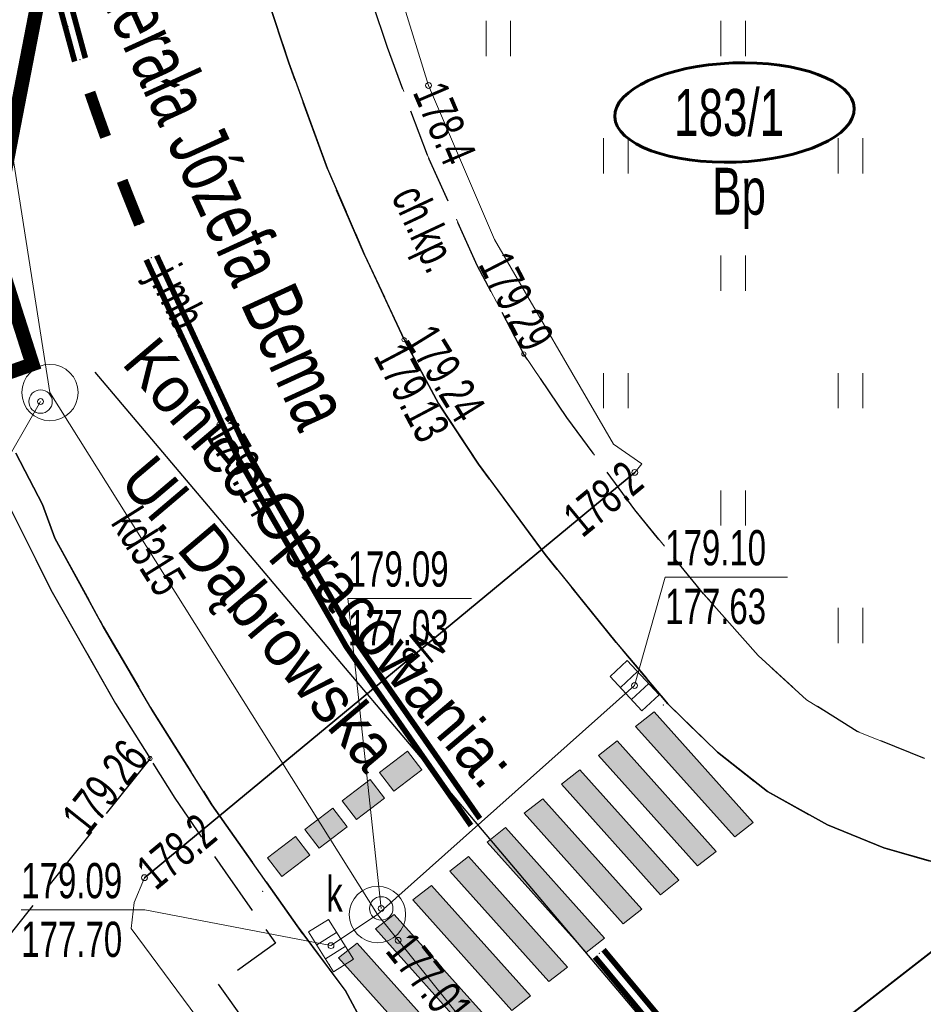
# Model space of a CAD drawing. Header units: metres. Extents: x 7429064 to 7431133, y 5709479 to 5714472.
# Tile 127 of 140: x 7429850 to 7429869, y 5710172 to 5710193. Entities that reach past the tile are written whole.
import ezdxf
from ezdxf.enums import TextEntityAlignment as Align

# ---------------------------------------------------------------- set-up
doc = ezdxf.new("R2010")
doc.units = ezdxf.units.M
for name, pattern in [('1', [0]), ('2_KTCR02', [1.5, 1, -0.5]), ('2_KTJZ01', [2, 1.5, -0.5]), ('2_KTKR01', [0]), ('2_PTTU', [1.5, 1, -0.5]), ('3_14', [1, -1]), ('3_KTCR02', [1.5, 1, -0.5]), ('3_KTJZ01', [2, 1.5, -0.5]), ('3_KTKR01', [0]), ('3_PTTU', [1.5, 1, -0.5]), ('4_SUBP02_05', [0]), ('4_SUOP03_13', [0]), ('4_SUPE_01', [0]), ('4_SUPK_01', [0]), ('7_1', [0]), ('7_SUBP02_05', [0]), ('7_SUOP03_03', [0]), ('7_SUPE_01', [0]), ('7_SUPK_01', [0]), ('ACAD_ISO03W100', [30, 12, -18]), ('HIDDEN', [0.375, 0.25, -0.125])]:
    doc.linetypes.add(name, pattern=pattern)
for name, color, linetype in [('_1_Mapa', 7, 'Continuous'), ('_1_X-REFY', 7, 'Continuous'), ('C-DROGI-SYTUACJA-ETYKIETY', 7, 'Continuous'), ('zzz.gaHSDomyslna', 7, 'Continuous')]:
    doc.layers.add(name, color=color, linetype=linetype)
for name, color, linetype, lineweight in [('_D_7_TEREN NIEZBEDNY DLA OB_BUD', 252, 'HIDDEN', 50), ('DZIAŁKI_WEJCIE _SIECI', 30, 'ACAD_ISO03W100', 60), ('gaPoziome', 7, 'Continuous', 30), ('KTCR_E_T_1', 252, 'Continuous', 15), ('KTCR_L_1', 252, '2_KTCR02', 30), ('KTJZ_E_T_0', 252, 'Continuous', 15), ('KTJZ_L_0', 252, '2_KTJZ01', 30), ('KTKR_L_0', 252, '2_KTKR01', 30), ('KTUL_E_T_0', 252, 'Continuous', 25), ('PTTU_L_2', 252, '2_PTTU', 18), ('RTPW_T_1', 252, 'Continuous', 15), ('SUBK_L_0', 252, '4_SUBP02_05', 18), ('SUOE_L_1', 252, '4_SUOP03_13', 35), ('SUPE_E_T_3', 252, 'Continuous', 15), ('SUPE_L_3', 252, '4_SUPE_01', 18), ('SUPK_E_T_0', 252, 'Continuous', 15), ('SUPK_L_0', 252, '4_SUPK_01', 18), ('SUTE_T_0', 252, 'Continuous', 18), ('SUTK_T_0', 252, 'Continuous', 18), ('SUUK_E_T_3', 252, 'Continuous', 15), ('SUUK_T_0', 252, 'Continuous', 18), ('SUUK_T_4', 252, 'Continuous', 18)]:
    doc.layers.add(name, color=color, linetype=linetype, lineweight=lineweight)
for name, color, linetype, lineweight, true_color in [('DZIALKA_L_0', 7, '1', 40, 0x008000), ('DZIALKA_T_0', 7, 'Continuous', 40, 0x008000), ('UZYTKI_T_0', 7, 'Continuous', 18, 0x008000)]:
    doc.layers.add(name, color=color, linetype=linetype, lineweight=lineweight, true_color=true_color)
doc.styles.add('wym500', font='arial.ttf', dxfattribs={"width": 0.9, "height": 0.9})

# ---------------------------------------------------------------- blocks, each defined once
blk = doc.blocks.new('3_PTTU04')
at = {"linetype": 'Continuous'}
for p, q in [((-0.2625, -0.375), (-0.2625, 0.375)), ((0.2625, -0.375), (0.2625, 0.375))]:
    blk.add_line(p, q, dxfattribs=at)
blk = doc.blocks.new('3_RTPW02')
at = {"linetype": 'Continuous'}
blk.add_circle((0, 0), 0.045, dxfattribs=at)
blk = doc.blocks.new('7_SUPS01_03')
at = {"linetype": 'Continuous'}
blk.add_circle((0, 0), 0.0625, dxfattribs=at)
blk = doc.blocks.new('7_SUPS01_05')
at = {"linetype": 'Continuous'}
blk.add_circle((0, 0), 0.0625, dxfattribs=at)
blk = doc.blocks.new('7_SUUS05')
at = {"linetype": 'Continuous'}
for p, q in [((-0.5, -0.25), (-0.5, 0.25)), ((-0.5, 0.25), (0.5, 0.25)), ((-0.175, 0.25), (-0.175, -0.25)), ((0.175, 0.25), (0.175, -0.25)), ((0.5, 0.25), (0.5, -0.25)), ((0.5, -0.25), (-0.5, -0.25))]:
    blk.add_line(p, q, dxfattribs=at)
blk = doc.blocks.new('7_SUUS22_01')
at = {"linetype": 'Continuous'}
blk.add_circle((0, 0), 0.25, dxfattribs=at)
blk = doc.blocks.new('X-ref_MDCP_Szara')
at = {"layer": 'DZIALKA_L_0', "linetype": '1'}
blk.add_line((7429875.74, 5710178.12), (7429856.42, 5710163.13), dxfattribs=at)
at = {"layer": 'KTCR_L_1', "linetype": '3_KTCR02'}
for p, q in [((7429857.782, 5710192.427), (7429856.989, 5710194.836)), ((7429855.08, 5710193.934), (7429855.682, 5710192.104)), ((7429858.634, 5710190.137), (7429857.782, 5710192.427)), ((7429855.682, 5710192.104), (7429856.505, 5710189.845)), ((7429859.697, 5710187.788), (7429858.634, 5710190.137)), ((7429856.505, 5710189.845), (7429857.297, 5710188.016)), ((7429857.297, 5710188.016), (7429858.138, 5710186.207)), ((7429860.689, 5710185.899), (7429859.697, 5710187.788)), ((7429858.138, 5710186.207), (7429858.87, 5710184.847)), ((7429861.6, 5710184.55), (7429860.689, 5710185.899)), ((7429858.87, 5710184.847), (7429859.721, 5710183.558)), ((7429863.053, 5710182.581), (7429861.6, 5710184.55)), ((7429850.442, 5710182.698), (7429849.87, 5710183.788)), ((7429859.721, 5710183.558), (7429861.143, 5710181.629)), ((7429849.631, 5710182.857), (7429850.644, 5710180.828)), ((7429850.702, 5710181.978), (7429850.442, 5710182.698)), ((7429864.515, 5710180.793), (7429863.053, 5710182.581)), ((7429851.734, 5710180.099), (7429850.702, 5710181.978)), ((7429861.143, 5710181.629), (7429862.656, 5710179.761)), ((7429850.644, 5710180.828), (7429851.996, 5710178.459)), ((7429865.676, 5710179.484), (7429864.515, 5710180.793)), ((7429852.796, 5710178.28), (7429851.734, 5710180.099)), ((7429862.656, 5710179.761), (7429863.757, 5710178.452)), ((7429866.707, 5710178.535), (7429865.676, 5710179.484)), ((7429867.788, 5710177.866), (7429866.707, 5710178.535)), ((7429851.996, 5710178.459), (7429853.258, 5710176.441)), ((7429863.757, 5710178.452), (7429864.808, 5710177.423)), ((7429854.048, 5710176.301), (7429852.796, 5710178.28)), ((7429869.219, 5710177.287), (7429867.788, 5710177.866)), ((7429864.808, 5710177.423), (7429865.879, 5710176.584)), ((7429853.258, 5710176.441), (7429854.33, 5710174.872)), ((7429865.879, 5710176.584), (7429867.15, 5710175.875)), ((7429855.861, 5710173.723), (7429854.048, 5710176.301)), ((7429867.15, 5710175.875), (7429868.351, 5710175.386)), ((7429868.351, 5710175.386), (7429869.501, 5710175.058)), ((7429854.33, 5710174.872), (7429855.402, 5710173.353)), ((7429856.883, 5710172.354), (7429855.861, 5710173.723)), ((7429855.402, 5710173.353), (7429854.182, 5710172.481)), ((7429854.182, 5710172.481), (7429855.294, 5710170.922)), ((7429857.755, 5710170.755), (7429856.883, 5710172.354))]:
    blk.add_line(p, q, dxfattribs=at)
at = {"layer": 'KTJZ_L_0', "linetype": '3_KTJZ01'}
for p, q in [((7429855.682, 5710192.104), (7429855.08, 5710193.934)), ((7429856.505, 5710189.845), (7429855.682, 5710192.104)), ((7429857.297, 5710188.016), (7429856.505, 5710189.845)), ((7429858.138, 5710186.207), (7429857.297, 5710188.016)), ((7429858.87, 5710184.847), (7429858.138, 5710186.207)), ((7429859.721, 5710183.558), (7429858.87, 5710184.847)), ((7429849.87, 5710183.788), (7429850.442, 5710182.698)), ((7429861.143, 5710181.629), (7429859.721, 5710183.558)), ((7429850.442, 5710182.698), (7429850.702, 5710181.978)), ((7429850.702, 5710181.978), (7429851.734, 5710180.099)), ((7429862.656, 5710179.761), (7429861.143, 5710181.629)), ((7429851.734, 5710180.099), (7429852.796, 5710178.28)), ((7429863.757, 5710178.452), (7429862.656, 5710179.761)), ((7429864.808, 5710177.423), (7429863.757, 5710178.452)), ((7429852.796, 5710178.28), (7429854.048, 5710176.301)), ((7429852.729, 5710177.287), (7429844.93, 5710167.5)), ((7429865.879, 5710176.584), (7429864.808, 5710177.423)), ((7429867.15, 5710175.875), (7429865.879, 5710176.584)), ((7429854.048, 5710176.301), (7429855.861, 5710173.723)), ((7429868.351, 5710175.386), (7429867.15, 5710175.875)), ((7429869.501, 5710175.058), (7429868.351, 5710175.386)), ((7429855.861, 5710173.723), (7429856.883, 5710172.354)), ((7429856.883, 5710172.354), (7429857.755, 5710170.755))]:
    blk.add_line(p, q, dxfattribs=at)
at = {"layer": 'KTJZ_L_0', "linetype": '3_14'}
for p, q in [((7429849.631, 5710182.857), (7429850.644, 5710180.828)), ((7429850.644, 5710180.828), (7429851.996, 5710178.459)), ((7429851.996, 5710178.459), (7429852.729, 5710177.287))]:
    blk.add_line(p, q, dxfattribs=at)
at = {"layer": 'KTKR_L_0', "linetype": '3_KTKR01'}
for p, q in [((7429855.08, 5710193.934), (7429855.682, 5710192.104)), ((7429855.682, 5710192.104), (7429856.505, 5710189.845)), ((7429856.505, 5710189.845), (7429857.297, 5710188.016)), ((7429857.297, 5710188.016), (7429858.138, 5710186.207)), ((7429858.138, 5710186.207), (7429858.87, 5710184.847)), ((7429858.87, 5710184.847), (7429859.721, 5710183.558)), ((7429850.442, 5710182.698), (7429849.87, 5710183.788)), ((7429859.721, 5710183.558), (7429861.143, 5710181.629)), ((7429850.702, 5710181.978), (7429850.442, 5710182.698)), ((7429851.734, 5710180.099), (7429850.702, 5710181.978)), ((7429861.143, 5710181.629), (7429862.656, 5710179.761)), ((7429852.796, 5710178.28), (7429851.734, 5710180.099)), ((7429862.656, 5710179.761), (7429863.757, 5710178.452)), ((7429863.757, 5710178.452), (7429864.808, 5710177.423)), ((7429854.048, 5710176.301), (7429852.796, 5710178.28)), ((7429864.808, 5710177.423), (7429865.879, 5710176.584)), ((7429865.879, 5710176.584), (7429867.15, 5710175.875)), ((7429855.861, 5710173.723), (7429854.048, 5710176.301)), ((7429867.15, 5710175.875), (7429868.351, 5710175.386)), ((7429868.351, 5710175.386), (7429869.501, 5710175.058)), ((7429856.883, 5710172.354), (7429855.861, 5710173.723)), ((7429857.755, 5710170.755), (7429856.883, 5710172.354))]:
    blk.add_line(p, q, dxfattribs=at)
at = {"layer": 'PTTU_L_2', "linetype": '3_PTTU'}
for p, q in [((7429856.989, 5710194.836), (7429857.782, 5710192.427)), ((7429857.782, 5710192.427), (7429858.634, 5710190.137)), ((7429858.634, 5710190.137), (7429859.697, 5710187.788)), ((7429859.697, 5710187.788), (7429860.689, 5710185.899)), ((7429860.689, 5710185.899), (7429861.6, 5710184.55)), ((7429861.6, 5710184.55), (7429863.053, 5710182.581)), ((7429863.053, 5710182.581), (7429864.515, 5710180.793)), ((7429864.515, 5710180.793), (7429865.676, 5710179.484)), ((7429865.676, 5710179.484), (7429866.707, 5710178.535)), ((7429866.707, 5710178.535), (7429867.788, 5710177.866)), ((7429867.788, 5710177.866), (7429869.219, 5710177.287))]:
    blk.add_line(p, q, dxfattribs=at)
at = {"layer": 'SUBK_L_0', "linetype": '7_SUBP02_05'}
for centre in [(7429850.599, 5710185.079), (7429857.571, 5710173.965)]:
    blk.add_circle(centre, 0.6, dxfattribs=at)
at = {"layer": 'SUOE_L_1', "linetype": '7_SUOP03_03'}
blk.add_line((7429852.61, 5710174.75), (7429863.05, 5710183.38), dxfattribs=at)
at = {"layer": 'SUOE_L_1', "linetype": '7_1'}
blk.add_line((7429852.61, 5710174.75), (7429863.05, 5710183.38), dxfattribs=at)
at = {"layer": 'SUPE_L_3', "linetype": '7_SUPE_01'}
for p, q in [((7429858.66, 5710191.62), (7429857.2, 5710196.31)), ((7429860.06, 5710188.34), (7429858.66, 5710191.62)), ((7429862.6, 5710183.98), (7429860.06, 5710188.34)), ((7429863.2, 5710183.56), (7429862.6, 5710183.98)), ((7429863.05, 5710183.38), (7429863.2, 5710183.56)), ((7429852.61, 5710174.75), (7429863.05, 5710183.38)), ((7429852.39, 5710174.22), (7429852.61, 5710174.75)), ((7429852.33, 5710173.67), (7429852.39, 5710174.22)), ((7429854.18, 5710171.17), (7429852.33, 5710173.67))]:
    blk.add_line(p, q, dxfattribs=at)
at = {"layer": 'SUPK_L_0', "linetype": '7_SUPK_01'}
for p, q in [((7429850.599, 5710185.079), (7429847.587, 5710204.194)), ((7429857.571, 5710173.965), (7429850.599, 5710185.079)), ((7429857.571, 5710173.965), (7429863.046, 5710178.841)), ((7429856.582, 5710173.304), (7429857.571, 5710173.965)), ((7429865.13, 5710164.57), (7429857.571, 5710173.965))]:
    blk.add_line(p, q, dxfattribs=at)
at = {"layer": 'SUPK_L_0', "linetype": '7_1'}
for p, q in [((7429850.599, 5710185.079), (7429847.587, 5710204.194)), ((7429857.571, 5710173.965), (7429850.599, 5710185.079)), ((7429857.571, 5710173.965), (7429863.046, 5710178.841)), ((7429856.582, 5710173.304), (7429857.571, 5710173.965)), ((7429865.13, 5710164.57), (7429857.571, 5710173.965))]:
    blk.add_line(p, q, dxfattribs=at)
at = {"layer": 'SUTK_T_0', "linetype": 'Continuous'}
for p, q in [((7429850.399, 5710184.888), (7429849.101, 5710182.63)), ((7429863.046, 5710178.841), (7429863.698, 5710181.151)), ((7429863.698, 5710181.151), (7429866.304, 5710181.151)), ((7429857.651, 5710174.095), (7429856.939, 5710180.697)), ((7429856.939, 5710180.697), (7429859.572, 5710180.697)), ((7429849.989, 5710174.063), (7429852.622, 5710174.063)), ((7429856.582, 5710173.304), (7429852.622, 5710174.063))]:
    blk.add_line(p, q, dxfattribs=at)
at = {"layer": 'PTTU_L_2'}
for p in [(7429860.145, 5710192.621), (7429865.145, 5710192.621), (7429862.645, 5710190.121), (7429867.645, 5710190.121), (7429865.145, 5710187.621), (7429862.645, 5710185.121), (7429867.645, 5710185.121), (7429865.145, 5710182.621), (7429867.645, 5710180.121)]:
    blk.add_blockref('3_PTTU04', p, dxfattribs=at)
at = {"layer": 'RTPW_T_1'}
for p in [(7429858.138, 5710186.207), (7429860.689, 5710185.899), (7429854.2, 5710184.402), (7429852.729, 5710177.287)]:
    blk.add_blockref('3_RTPW02', p, dxfattribs=at)
at = {"layer": 'SUTE_T_0'}
for p in [(7429858.66, 5710191.62), (7429863.05, 5710183.38), (7429852.61, 5710174.75)]:
    blk.add_blockref('7_SUPS01_03', p, dxfattribs=at)
at = {"layer": 'SUTK_T_0'}
for p in [(7429850.399, 5710184.888), (7429863.046, 5710178.841), (7429857.651, 5710174.095), (7429858.012, 5710173.417), (7429856.582, 5710173.304)]:
    blk.add_blockref('7_SUPS01_05', p, dxfattribs=at)
at = {"layer": 'SUUK_T_0'}
for p, rotation in [((7429863.046, 5710178.841), 312.8580001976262), ((7429856.582, 5710173.304), 302.0237765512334)]:
    blk.add_blockref('7_SUUS05', p, dxfattribs=dict(at, rotation=rotation))
at = {"layer": 'SUUK_T_4'}
for p in [(7429850.399, 5710184.888), (7429857.651, 5710174.095)]:
    blk.add_blockref('7_SUUS22_01', p, dxfattribs=at)
at = {"layer": 'DZIALKA_T_0', "width": 0.7}
blk.add_text('183/1', height=1, dxfattribs=at).set_placement((7429863.888, 5710191.545), align=Align.TOP_LEFT)
at = {"layer": 'KTCR_E_T_1', "width": 0.7}
blk.add_text('ch.kp.', height=0.75, rotation=295.0836, dxfattribs=at).set_placement((7429858.508, 5710188.533), align=Align.MIDDLE)
at = {"layer": 'KTJZ_E_T_0', "width": 0.7}
blk.add_text('j.mb.', height=0.75, rotation=297.0665, dxfattribs=at).set_placement((7429853.277, 5710186.993), align=Align.MIDDLE)
at = {"layer": 'KTUL_E_T_0', "width": 0.7}
blk.add_text('Generała Józefa Bema', height=1.25, rotation=294.5438, dxfattribs=at).set_placement((7429854.03, 5710189.918), align=Align.MIDDLE)
at = {"layer": 'RTPW_T_1', "width": 0.7}
for s, rotation, p in [('179.29', 297.23, (7429860.689, 5710185.899)), ('179.26', 51.4478, (7429852.729, 5710177.287))]:
    blk.add_text(s, height=0.75, rotation=rotation, dxfattribs=at).set_placement(p, align=Align.RIGHT)
blk.add_text('179.24', height=0.75, rotation=301.6239, dxfattribs=at).set_placement((7429858.138, 5710186.207))
blk.add_text('179.13', height=0.75, rotation=297.8153, dxfattribs=at).set_placement((7429858.138, 5710186.207), align=Align.TOP_LEFT)
blk.add_text('179.14', height=0.75, rotation=299.877, dxfattribs=at).set_placement((7429854.2, 5710184.402), align=Align.MIDDLE_LEFT)
at = {"layer": 'SUPE_E_T_3', "width": 0.7}
blk.add_text('eN', height=0.75, rotation=39.5781, dxfattribs=at).set_placement((7429858.487, 5710179.608), align=Align.MIDDLE)
at = {"layer": 'SUPK_E_T_0', "width": 0.7}
blk.add_text('kd315', height=0.75, rotation=302.1021, dxfattribs=at).set_placement((7429852.717, 5710181.703), align=Align.MIDDLE)
at = {"layer": 'SUTE_T_0', "width": 0.7}
for s, rotation, p in [('178.4', 293.1142, (7429858.66, 5710191.62)), ('178.2', 39.5781, (7429852.61, 5710174.75))]:
    blk.add_text(s, height=0.75, rotation=rotation, dxfattribs=at).set_placement(p, align=Align.MIDDLE_LEFT)
blk.add_text('178.2', height=0.75, rotation=39.6029, dxfattribs=at).set_placement((7429863.05, 5710183.38), align=Align.MIDDLE_RIGHT)
at = {"layer": 'SUTK_T_0', "width": 0.7}
for s, p in [('179.10', (7429863.698, 5710182.151)), ('179.09', (7429856.939, 5710181.697)), ('177.63', (7429863.698, 5710180.901)), ('177.03', (7429856.939, 5710180.447)), ('179.09', (7429849.989, 5710175.063)), ('177.70', (7429849.989, 5710173.813))]:
    blk.add_text(s, height=0.75, dxfattribs=at).set_placement(p, align=Align.TOP_LEFT)
blk.add_text('177.01', height=0.75, rotation=308.8188, dxfattribs=at).set_placement((7429858.012, 5710173.417), align=Align.MIDDLE_LEFT)
at = {"layer": 'SUUK_E_T_3', "width": 0.7}
blk.add_text('k', height=0.75, dxfattribs=at).set_placement((7429856.482, 5710174.029))
at = {"layer": 'UZYTKI_T_0', "width": 0.7}
blk.add_text('Bp', height=1, dxfattribs=at).set_placement((7429864.699, 5710189.867), align=Align.TOP_LEFT)
blk = doc.blocks.new('gaHSPos')
at = {"color": 0, "linetype": 'Continuous', "lineweight": 0}
blk.add_point((0, 0), dxfattribs=at)
blk = doc.blocks.new('*U292')
at = {"layer": 'zzz.gaHSDomyslna'}
for points in [[(6.328, 4.926), (6.723, 5.234), (4.615, 7.587), (4.219, 7.279)], [(5.537, 4.31), (5.932, 4.618), (3.824, 6.971), (3.428, 6.663)], [(4.746, 3.694), (5.141, 4.002), (3.033, 6.355), (2.637, 6.047)], [(3.955, 3.079), (4.35, 3.387), (2.242, 5.74), (1.846, 5.432)], [(3.164, 2.463), (3.559, 2.771), (1.451, 5.124), (1.055, 4.816)], [(2.373, 1.847), (2.768, 2.155), (0.66, 4.508), (0.264, 4.2)], [(1.582, 1.231), (1.977, 1.539), (-0.131, 3.892), (-0.527, 3.585)], [(0.791, 0.616), (1.186, 0.924), (-0.922, 3.277), (-1.318, 2.969)], [(0, 0), (0.395, 0.308), (-1.713, 2.661), (-2.109, 2.353)]]:
    blk.add_hatch(color=251, dxfattribs=at).paths.add_polyline_path(points)
at = {"layer": 'zzz.gaHSDomyslna', "color": 251, "linetype": 'Continuous', "lineweight": 0}
for points in [[(6.328, 4.926), (6.723, 5.234), (4.615, 7.587), (4.219, 7.279), (6.328, 4.926)], [(5.537, 4.31), (5.932, 4.618), (3.824, 6.971), (3.428, 6.663), (5.537, 4.31)], [(4.746, 3.694), (5.141, 4.002), (3.033, 6.355), (2.637, 6.047), (4.746, 3.694)], [(3.955, 3.079), (4.35, 3.387), (2.242, 5.74), (1.846, 5.432), (3.955, 3.079)], [(3.164, 2.463), (3.559, 2.771), (1.451, 5.124), (1.055, 4.816), (3.164, 2.463)], [(2.373, 1.847), (2.768, 2.155), (0.66, 4.508), (0.264, 4.2), (2.373, 1.847)], [(1.582, 1.231), (1.977, 1.539), (-0.131, 3.892), (-0.527, 3.585), (1.582, 1.231)], [(0.791, 0.616), (1.186, 0.924), (-0.922, 3.277), (-1.318, 2.969), (0.791, 0.616)], [(0, 0), (0.395, 0.308), (-1.713, 2.661), (-2.109, 2.353), (0, 0)]]:
    blk.add_lwpolyline(points, close=True, dxfattribs=at)
at = {"layer": 'zzz.gaHSDomyslna', "color": 251}
for p in [(4.807, 7.736), (-2.301, 2.203)]:
    blk.add_blockref('gaHSPos', p, dxfattribs=at)
blk = doc.blocks.new('*U294')
at = {"layer": 'zzz.gaHSDomyslna', "color": 251}
for points in [[(3.777, -4.348, 0.12, 0.12, 0), (0.092, 0.077, 0.12, 0.12, 0)], [(3.593, -4.502, 0.12, 0.12, 0), (-0.092, -0.077, 0.12, 0.12, 0)]]:
    blk.add_lwpolyline(points, format="xyseb", dxfattribs=at)
at = {"color": 251}
for p in [(0, 0), (3.685, -4.425)]:
    blk.add_blockref('gaHSPos', p, dxfattribs=at)
blk = doc.blocks.new('*U243')
at = {"layer": 'zzz.gaHSDomyslna', "color": 251}
for points in [[(-7.009, 11.973, 0.12, 0.12, 0.066065), (-0.095, -0.073, 0.12, 0.12, 0)], [(-6.787, 12.064, 0.12, 0.12, 0.066065), (0.095, 0.073, 0.12, 0.12, 0)]]:
    blk.add_lwpolyline(points, format="xyseb", dxfattribs=at)
at = {"color": 251}
for p in [(-6.898, 12.019), (0, 0)]:
    blk.add_blockref('gaHSPos', p, dxfattribs=at)
blk = doc.blocks.new('zk.P-14')
at = {"linetype": 'Continuous', "lineweight": 0}
blk.add_hatch(color=0, dxfattribs=at).paths.add_polyline_path([(0.375, -0.5), (0.375, 0), (-0.375, 0), (-0.375, -0.5)])
at = {"color": 0, "linetype": 'Continuous', "lineweight": 0}
blk.add_lwpolyline([(-0.375, 0), (0.375, 0), (0.375, -0.5), (-0.375, -0.5), (-0.375, 0)], dxfattribs=at)
blk = doc.blocks.new('*U244')
at = {"layer": 'zzz.gaHSDomyslna', "color": 251, "rotation": 217.394709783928}
for p in [(-0.298, -0.228), (-1.092, -0.835), (-1.887, -1.442), (-2.681, -2.05)]:
    blk.add_blockref('zk.P-14', p, dxfattribs=at)
at = {"layer": 'zzz.gaHSDomyslna', "color": 251}
for p in [(0, 0), (-3.391, -2.592)]:
    blk.add_blockref('gaHSPos', p, dxfattribs=at)
blk = doc.blocks.new('*U245')
at = {"layer": 'zzz.gaHSDomyslna', "color": 140}
for points in [[(-0.723, 1.864, 0.24, 0.24, -0.004747), (-1.058, 2.807, 0.24, 0.24, 0)], [(0, 0, 0.24, 0.24, -0.004747), (-0.371, 0.929, 0.24, 0.24, 0)]]:
    blk.add_lwpolyline(points, format="xyseb", dxfattribs=at)
at = {"color": 140}
for p in [(-1.521, 4.212), (0, 0)]:
    blk.add_blockref('gaHSPos', p, dxfattribs=at)
blk = doc.blocks.new('*U246')
at = {"layer": 'zzz.gaHSDomyslna', "color": 251}
for points in [[(-2.416, 12.217, 0.12, 0.12, 0.059251), (-0.114, -0.036, 0.12, 0.12, 0)], [(-2.177, 12.233, 0.12, 0.12, 0.059251), (0.114, 0.036, 0.12, 0.12, 0)]]:
    blk.add_lwpolyline(points, format="xyseb", dxfattribs=at)
at = {"color": 251}
for p in [(-2.297, 12.225), (0, 0)]:
    blk.add_blockref('gaHSPos', p, dxfattribs=at)
blk = doc.blocks.new('X-ref_SOR')
at = {"layer": 'gaPoziome'}
for name, p in [('*U246', (7429851.239, 5710192.165)), ('*U245', (7429852.507, 5710188.66)), ('*U243', (7429859.658, 5710175.934)), ('*U292', (7429858.85, 5710170.692)), ('*U244', (7429858.516, 5710177.05)), ('*U294', (7429862.293, 5710173.139))]:
    blk.add_blockref(name, p, dxfattribs=at)
blk = doc.blocks.new('OŚ_Dąbrowskiego_1')
at = {"layer": 'C-DROGI-SYTUACJA-ETYKIETY', "color": 7, "linetype": 'Continuous', "lineweight": -3}
blk.add_line((7429867.707, 5710166.429), (7429851.56, 5710185.515), dxfattribs=at)
at = {"layer": 'C-DROGI-SYTUACJA-ETYKIETY', "color": 7, "linetype": 'Continuous', "lineweight": -3, "insert": (7429854.459, 5710179.863), "char_height": 1, "attachment_point": 8, "rotation": 310.2315, "style": 'wym500'}
blk.add_mtext('Koniec Opracowania: \\PUl. Dąbrowska', dxfattribs=at)

msp = doc.modelspace()

# ---------------------------------------------------------------- linework, layer by layer
at = {"layer": '_D_7_TEREN NIEZBEDNY DLA OB_BUD', "ltscale": 10, "const_width": 0.3, "flags": 128}
msp.add_lwpolyline([(7429838.642, 5710133.498), (7429838.163, 5710130.983), (7429669.785, 5709988.07), (7429674.221, 5709982.833), (7429665.132, 5709974.906), (7429667.705, 5709971.871), (7429662.832, 5709967.707), (7429665.637, 5709964.494), (7429637.109, 5709939.516), (7429616.438, 5709933.991), (7429410.711, 5709758.425), (7429398.46, 5709756.965), (7429363.725, 5709727.377), (7429364.497, 5709726.485), (7429330.157, 5709696.304), (7429317.553, 5709687.475), (7429303.139, 5709679.24), (7429296.402, 5709677.454), (7429295.854, 5709678.755), (7429285.213, 5709675.171), (7429285.468, 5709665.629), (7429278.469, 5709665.47), (7429278.347, 5709670.061), (7429254.481, 5709660.887), (7429229.937, 5709651.368), (7429224.487, 5709665.833), (7429244.657, 5709675.131), (7429249.847, 5709679.192), (7429269.079, 5709686.95), (7429282.549, 5709692.752), (7429296.468, 5709699.803), (7429307.464, 5709706.348), (7429318.986, 5709714.248), (7429330.313, 5709723.204), (7429495.004, 5709862.943), (7429615.273, 5709965.877), (7429632.42, 5709989.108), (7429648.373, 5710002.762), (7429661.377, 5710006.8), (7429669.911, 5710012.64), (7429707.476, 5710044.593), (7429834.508, 5710152.316), (7429838.121, 5710158.939), (7429844.755, 5710193.28), (7429843.741, 5710206.48), (7429852.314, 5710203.598), (7429849.368, 5710188.375), (7429850.227, 5710185.684), (7429848.746, 5710185.163), (7429846.827, 5710175.247), (7429842.58, 5710153.283), (7429856.534, 5710164.104), (7429864.199, 5710154.59)], close=True, dxfattribs=at)
at = {"layer": 'DZIAŁKI_WEJCIE _SIECI'}
msp.add_ellipse((7429865.174, 5710191.042, -77.987), major_axis=(2.55, 0.092), ratio=0.413943, dxfattribs=at)

# ---------------------------------------------------------------- block references
at = {"layer": '_1_Mapa'}
msp.add_blockref('X-ref_MDCP_Szara', (0, 0), dxfattribs=at)
at = {"layer": '_1_X-REFY'}
for name in ['X-ref_SOR', 'OŚ_Dąbrowskiego_1']:
    msp.add_blockref(name, (0, 0), dxfattribs=at)

doc.saveas('drawing.dxf')
